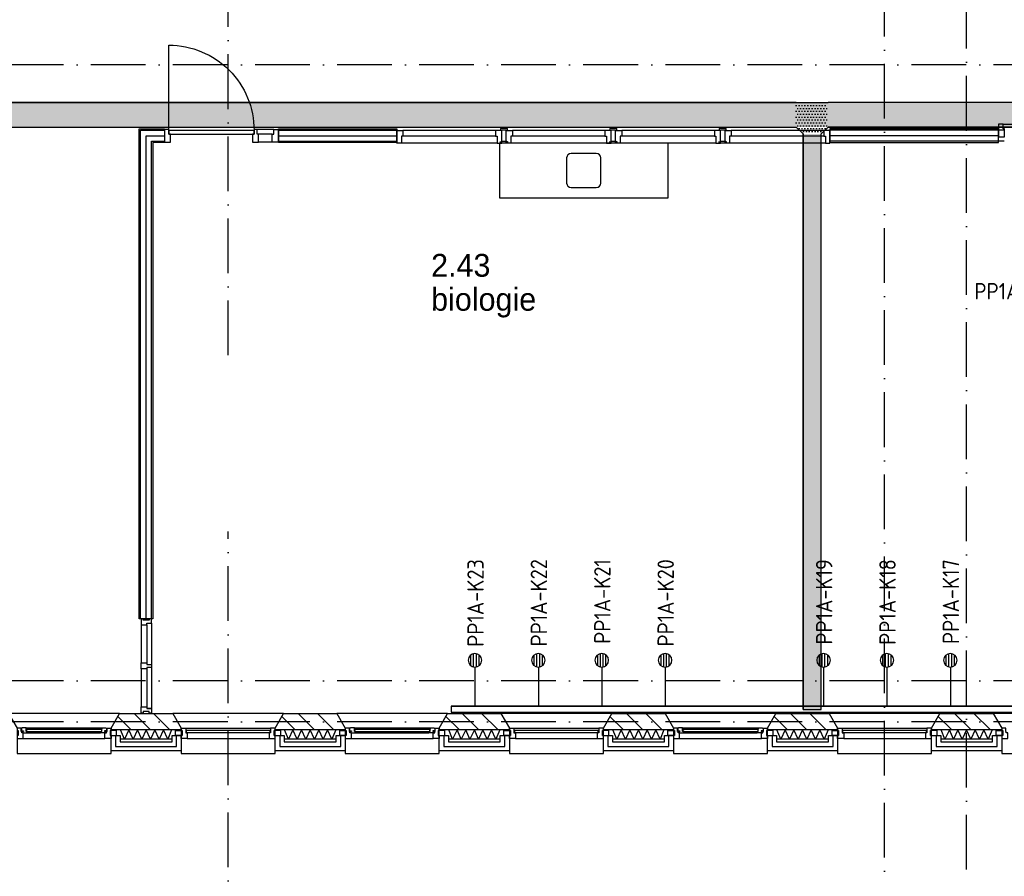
# Model space of a CAD drawing. Header units: millimetres. Extents: x -6587 to 112313, y 244 to 84344.
# Tile 35 of 54: x 39612 to 50412, y 40012 to 49404. Entities that reach past the tile are written whole.
import ezdxf
from ezdxf.enums import TextEntityAlignment as Align

# ---------------------------------------------------------------- set-up
doc = ezdxf.new("R2010")
doc.units = ezdxf.units.MM
doc.header["$LTSCALE"] = 100
doc.linetypes.add('B-SL0', pattern=[100000000.0, 0, -100000000.0])
doc.linetypes.add('DASHDOT', pattern=[9, 6, -1.5, 0, -1.5])
doc.layers.get('0').update_dxf_attribs({"color": 9, "linetype": 'CONTINUOUS'})
for name, color, linetype in [('AL$7----_STRAMIEN', 1, 'DASHDOT'), ('AL21----_BUITENWAND', 4, 'CONTINUOUS'), ('AL21K---_ISOLATIE', 1, 'CONTINUOUS'), ('AL22----_BINNENWAND', 7, 'CONTINUOUS'), ('AL28----_KONSTRUKTIE', 3, 'CONTINUOUS'), ('AL31----_BUITENKOZ', 7, 'CONTINUOUS'), ('AL32----_BINNENKOZ', 7, 'CONTINUOUS'), ('AL32----_DRAAIRICHTING', 1, 'CONTINUOUS'), ('AL66----_TRANSPINST', 7, 'CONTINUOUS'), ('AL74----', 7, 'CONTINUOUS'), ('ALL-----_REFLIJNEN', 8, 'CONTINUOUS'), ('ALXA3---_VOLZWART', 14, 'CONTINUOUS'), ('ALXAB---_PREFABBETON', 1, 'CONTINUOUS'), ('BOUW', 8, 'CONTINUOUS'), ('EA61303-_ARCEER', 1, 'CONTINUOUS'), ('EB6441--_ATTRIB', 2, 'CONTINUOUS'), ('EL61303-_WANDGOOT', 3, 'CONTINUOUS'), ('EL6441--_DATACOM', 3, 'CONTINUOUS'), ('KABELGOOT1', 8, 'CONTINUOUS'), ('LIJN025', 10, 'CONTINUOUS'), ('WANDGOTEN2EA', 3, 'CONTINUOUS')]:
    doc.layers.add(name, color=color, linetype=linetype)
doc.styles.add('1_8', font='iso', dxfattribs={"width": 0.7, "height": 1.8})
doc.styles.add('2_0', font='iso', dxfattribs={"height": 200})
doc.styles.add('BURO-025', font='BUROFONT.shx', dxfattribs={"height": 250})
doc.styles.get("Standard").update_dxf_attribs({"font": 'iso.shx'})
pattern_1 = [(0, (-1717.716, 188607.497), (15.875, 31.75), [0, -31.75])]

# ---------------------------------------------------------------- blocks, each defined once
blk = doc.blocks.new('ES4X2')
for p, q in [((-0.45, 1.4), (-0.45, 2.6)), ((-0.15, 1.27), (-0.15, 2.73)), ((0.15, 1.27), (0.15, 2.73)), ((0.45, 1.4), (0.45, 2.6)), ((0, 1.25), (0, -3))]:
    blk.add_line(p, q)
blk.add_circle((0, 2), 0.75)
at = {"style": '1_8', "flags": 8}
for tag, p in [('NUMMER', (1.25, 3.5)), ('CODE', (-1.25, 3.5))]:
    blk.add_attdef(tag, text='', height=1.8, rotation=90, dxfattribs=at).set_placement(p, align=Align.MIDDLE_LEFT)
blk.add_attdef('M_CODE', text='', height=1.8, dxfattribs=at).set_placement((0, 0), align=Align.MIDDLE_CENTER)
blk = doc.blocks.new('EH100000')
at = {"linetype": 'ByBlock'}
for p, q in [((1, 0.5), (0, 0.5)), ((1, 0.5, 1), (0, 0.5, 1)), ((0, -0.5, 1), (1, -0.5, 1)), ((1, -0.5), (0, -0.5))]:
    blk.add_line(p, q, dxfattribs=at)
at = {"linetype": 'ByBlock', "invisible_edges": 15}
for points in [[(1, -0.5), (0, -0.5), (0, 0.5), (1, 0.5)], [(0, 0.5), (1, 0.5), (1, 0.5, 1), (0, 0.5, 1)], [(0, -0.5, 1), (1, -0.5, 1), (1, -0.5), (0, -0.5)]]:
    blk.add_3dface(points, dxfattribs=at)
at = {"linetype": 'ByBlock', "style": '2_0', "flags": 8}
blk.add_attdef('FUNCTIE', text='', height=0.5, dxfattribs=at).set_placement((0.5, 0), align=Align.MIDDLE)
at = {"linetype": 'ByBlock', "flags": 9}
blk.add_attdef('SCHOT', text='', height=0.5, dxfattribs=at).set_placement((0.5, 0), align=Align.MIDDLE)
blk = doc.blocks.new('EH100005')
blk.add_lwpolyline([(-1, -0.5), (0, -0.5), (0, 0.5), (-1, 0.5)])
at = {"style": '2_0', "flags": 9}
blk.add_attdef('HULPSTUK', text='', height=0.5, dxfattribs=at).set_placement((0, 0), align=Align.MIDDLE)
blk = doc.blocks.new('WANDGOTEN2EA')
at = {"layer": 'EA61303-_ARCEER'}
h = blk.add_hatch(dxfattribs=at)
h.set_pattern_fill('LINE,N', color=256, scale=20, angle=225, style=0)
h.set_pattern_definition([(225, (51664, 41843.5), (44.9013, -44.9013), [])])
edge = h.paths.add_edge_path()
edge.add_line((51664, 41876), (44344, 41876))
edge = h.paths.add_edge_path()
edge.add_line((44344, 41876), (44344, 41811))
edge = h.paths.add_edge_path()
edge.add_line((44344, 41811), (51664, 41811))
edge = h.paths.add_edge_path()
edge.add_line((51664, 41811), (51664, 41876))
at = {"layer": 'EL61303-_WANDGOOT', "yscale": 65, "zscale": 119.9999999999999, "rotation": 180}
for name, p, xscale in [('EH100000', (51664, 41843.5), 7320), ('EH100005', (44344, 41843.5), 119.9999999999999)]:
    blk.add_blockref(name, p, dxfattribs=dict(at, xscale=xscale))
blk = doc.blocks.new('A$C3CED5FD2')
at = {"layer": 'AL74----'}
for p, q in [((0, 600), (0, 0)), ((1850, 600), (0, 600)), ((1850, 0), (1850, 600)), ((737.5, 437.5), (737.5, 162.5)), ((1062.5, 487.5), (787.5, 487.5)), ((1112.5, 162.5), (1112.5, 437.5)), ((787.5, 112.5), (1062.5, 112.5)), ((0, 0), (1850, 0))]:
    blk.add_line(p, q, dxfattribs=at)
for centre, start, end in [((787.5, 437.5), 90, 180), ((1062.5, 437.5), 0, 90), ((787.5, 162.5), 180, 270), ((1062.5, 162.5), 270, 0)]:
    blk.add_arc(centre, 50, start, end, dxfattribs=at)
blk = doc.blocks.new('KG3FEF')
at = {"linetype": 'B-SL0'}
for p, q in [((-175, 135), (-175, -135)), ((175, -135), (175, 135)), ((-100, -210), (100, -210))]:
    blk.add_line(p, q, dxfattribs=at)
at = {"linetype": 'ByBlock'}
for points in [[(-175, 135), (0, 135), (0, 135), (175, 135)], [(-100, -210), (-100, -210), (-175, -135), (-175, -135)], [(175, -135), (175, -135), (100, -210), (100, -210)]]:
    blk.add_lwpolyline(points, dxfattribs=at)
at = {"flags": 3}
blk.add_attdef('HULPSTUK', (0, 0), '', height=1, rotation=270, dxfattribs=at)
blk = doc.blocks.new('A$Cb38f1ce1')
at = {"layer": 'KABELGOOT1'}
h = blk.add_hatch(dxfattribs=at)
h.set_pattern_fill('DOTS', color=256, scale=20, style=0)
h.set_pattern_definition(pattern_1)
h.paths.add_polyline_path([(57568, 41700), (57643, 41625), (57643, 41700)])
h.paths.add_polyline_path([(57643, 41970), (30668, 41970), (30668, 41700), (57643, 41700)])
h = blk.add_hatch(dxfattribs=at)
h.set_pattern_fill('DOTS', color=256, scale=20, style=0)
h.set_pattern_definition(pattern_1)
h.paths.add_polyline_path([(44878, 41700), (44953, 41625), (45153, 41625), (45228, 41700), (45228, 41970), (45053, 41970), (44878, 41970)])
h = blk.add_hatch(dxfattribs=at)
h.set_pattern_fill('DOTS', color=256, scale=20, style=0)
h.set_pattern_definition(pattern_1)
h.paths.add_polyline_path([(45153, 41625), (44953, 41625), (44953, 35314), (45153, 35314)])
at = {"layer": 'AL$7----_STRAMIEN', "color": 1}
blk.add_line((86348, 42380), (750, 42380), dxfattribs=at)
for points in [[(38648, 39197), (38648, 70113)], [(45848, 32791), (45848, 70113)], [(46748, 33559), (46748, 44712)], [(38648, 32684), (38648, 37266)], [(86348, 35630), (1577, 35630)], [(86348, 35180), (750, 35180)]]:
    blk.add_lwpolyline(points, dxfattribs=at)
at = {"layer": 'AL21----_BUITENWAND', "color": 8}
for p, q in [((37363, 34860), (37363, 35029)), ((37363, 35029), (37463, 35029)), ((37463, 35029), (37463, 34960)), ((38033, 34960), (38033, 35029)), ((38033, 35029), (38133, 35029)), ((38133, 35029), (38133, 34860)), ((39163, 34860), (39163, 35029)), ((39163, 35029), (39263, 35029)), ((39263, 35029), (39263, 34960)), ((39833, 34960), (39833, 35029)), ((39833, 35029), (39933, 35029)), ((39933, 35029), (39933, 34860)), ((40963, 34860), (40963, 35029)), ((40963, 35029), (41063, 35029)), ((41063, 35029), (41063, 34960)), ((41633, 34960), (41633, 35029)), ((41633, 35029), (41733, 35029)), ((41733, 35029), (41733, 34860)), ((42763, 34860), (42763, 35029)), ((42763, 35029), (42863, 35029)), ((42863, 35029), (42863, 34960)), ((43433, 34960), (43433, 35029)), ((43433, 35029), (43533, 35029)), ((43533, 35029), (43533, 34860)), ((44563, 34860), (44563, 35029)), ((44563, 35029), (44663, 35029)), ((44663, 35029), (44663, 34960)), ((45233, 34960), (45233, 35029)), ((45233, 35029), (45333, 35029)), ((45333, 35029), (45333, 34860)), ((46363, 34860), (46363, 35029)), ((46363, 35029), (46463, 35029)), ((46463, 35029), (46463, 34960)), ((47033, 34960), (47033, 35029)), ((47033, 35029), (47133, 35029)), ((47133, 35029), (47133, 34860)), ((37463, 34960), (38033, 34960)), ((39263, 34960), (39833, 34960)), ((41063, 34960), (41633, 34960)), ((42863, 34960), (43433, 34960)), ((44663, 34960), (45233, 34960)), ((46463, 34960), (47033, 34960)), ((38133, 34860), (37363, 34860)), ((39933, 34860), (39163, 34860)), ((41733, 34860), (40963, 34860)), ((43533, 34860), (42763, 34860)), ((45333, 34860), (44563, 34860)), ((47133, 34860), (46363, 34860))]:
    blk.add_line(p, q, dxfattribs=at)
at = {"layer": 'AL21K---_ISOLATIE', "color": 8, "linetype": 'Continuous'}
for p, q in [((38033, 35090), (37463, 35090)), ((37510, 34990), (37467, 35090)), ((37558, 35090), (37510, 34990)), ((37605, 34990), (37558, 35090)), ((37653, 35090), (37605, 34990)), ((37700, 34990), (37653, 35090)), ((37748, 35090), (37700, 34990)), ((37795, 34990), (37748, 35090)), ((37843, 35090), (37795, 34990)), ((37890, 34990), (37843, 35090)), ((37938, 35090), (37890, 34990)), ((37985, 34990), (37938, 35090)), ((38028, 35090), (37985, 34990)), ((39833, 35090), (39263, 35090)), ((39310, 34990), (39267, 35090)), ((39358, 35090), (39310, 34990)), ((39405, 34990), (39358, 35090)), ((39453, 35090), (39405, 34990)), ((39500, 34990), (39453, 35090)), ((39548, 35090), (39500, 34990)), ((39595, 34990), (39548, 35090)), ((39643, 35090), (39595, 34990)), ((39690, 34990), (39643, 35090)), ((39738, 35090), (39690, 34990)), ((39785, 34990), (39738, 35090)), ((39828, 35090), (39785, 34990)), ((41633, 35090), (41063, 35090)), ((41110, 34990), (41067, 35090)), ((41158, 35090), (41110, 34990)), ((41205, 34990), (41158, 35090)), ((41253, 35090), (41205, 34990)), ((41300, 34990), (41253, 35090)), ((41348, 35090), (41300, 34990)), ((41395, 34990), (41348, 35090)), ((41443, 35090), (41395, 34990)), ((41490, 34990), (41443, 35090)), ((41538, 35090), (41490, 34990)), ((41585, 34990), (41538, 35090)), ((41628, 35090), (41585, 34990)), ((43433, 35090), (42863, 35090)), ((42910, 34990), (42867, 35090)), ((42958, 35090), (42910, 34990)), ((43005, 34990), (42958, 35090)), ((43053, 35090), (43005, 34990)), ((43100, 34990), (43053, 35090)), ((43148, 35090), (43100, 34990)), ((43195, 34990), (43148, 35090)), ((43243, 35090), (43195, 34990)), ((43290, 34990), (43243, 35090)), ((43338, 35090), (43290, 34990)), ((43385, 34990), (43338, 35090)), ((43428, 35090), (43385, 34990)), ((45233, 35090), (44663, 35090)), ((44710, 34990), (44667, 35090)), ((44758, 35090), (44710, 34990)), ((44805, 34990), (44758, 35090)), ((44853, 35090), (44805, 34990)), ((44900, 34990), (44853, 35090)), ((44948, 35090), (44900, 34990)), ((44995, 34990), (44948, 35090)), ((45043, 35090), (44995, 34990)), ((45090, 34990), (45043, 35090)), ((45138, 35090), (45090, 34990)), ((45185, 34990), (45138, 35090)), ((45228, 35090), (45185, 34990)), ((47033, 35090), (46463, 35090)), ((46510, 34990), (46467, 35090)), ((46558, 35090), (46510, 34990)), ((46605, 34990), (46558, 35090)), ((46653, 35090), (46605, 34990)), ((46700, 34990), (46653, 35090)), ((46748, 35090), (46700, 34990)), ((46795, 34990), (46748, 35090)), ((46843, 35090), (46795, 34990)), ((46890, 34990), (46843, 35090)), ((46938, 35090), (46890, 34990)), ((46985, 34990), (46938, 35090)), ((47028, 35090), (46985, 34990)), ((38033, 34990), (37463, 34990)), ((39833, 34990), (39263, 34990)), ((41633, 34990), (41063, 34990)), ((43433, 34990), (42863, 34990)), ((45233, 34990), (44663, 34990)), ((47033, 34990), (46463, 34990))]:
    blk.add_line(p, q, dxfattribs=at)
at = {"layer": 'AL22----_BINNENWAND', "color": 8}
for p, q in [((37673, 36309), (37673, 41680)), ((37673, 41680), (37948, 41680)), ((37948, 41680), (37948, 41530)), ((39199, 41680), (40498, 41680)), ((39199, 41530), (39199, 41680)), ((40498, 41680), (40498, 41530)), ((47097, 41680), (45248, 41680)), ((45248, 41680), (45248, 41530)), ((37948, 41530), (37823, 41530)), ((37823, 41530), (37823, 36309)), ((40498, 41530), (39199, 41530)), ((45248, 41530), (47097, 41530)), ((37823, 36309), (37673, 36309))]:
    blk.add_line(p, q, dxfattribs=at)
at = {"layer": 'AL22----_BINNENWAND', "color": 8, "linetype": 'Continuous'}
for p, q in [((37688, 36309), (37688, 41665)), ((37688, 41665), (37948, 41665)), ((39199, 41665), (40498, 41665)), ((47158, 41665), (45248, 41665)), ((47097, 41665), (45248, 41665)), ((37808, 36309), (37808, 41545)), ((37808, 41545), (37948, 41545)), ((39199, 41545), (40498, 41545)), ((47158, 41545), (45248, 41545)), ((47097, 41545), (45248, 41545))]:
    blk.add_line(p, q, dxfattribs=at)
at = {"layer": 'AL28----_KONSTRUKTIE', "color": 8}
for p, q in [((37363, 35110), (37455, 35270)), ((37455, 35270), (38040, 35270)), ((38040, 35270), (38133, 35110)), ((39163, 35110), (39255, 35270)), ((39255, 35270), (39840, 35270)), ((39840, 35270), (39933, 35110)), ((40963, 35110), (41055, 35270)), ((41055, 35270), (41640, 35270)), ((41640, 35270), (41733, 35110)), ((42763, 35110), (42855, 35270)), ((42855, 35270), (43440, 35270)), ((43440, 35270), (43533, 35110)), ((44563, 35110), (44655, 35270)), ((44655, 35270), (45240, 35270)), ((45240, 35270), (45333, 35110)), ((46363, 35110), (46455, 35270)), ((46455, 35270), (47040, 35270)), ((47040, 35270), (47133, 35110)), ((37363, 35090), (37363, 35110)), ((38133, 35110), (38133, 35090)), ((39163, 35090), (39163, 35110)), ((39933, 35110), (39933, 35090)), ((40963, 35090), (40963, 35110)), ((41733, 35110), (41733, 35090)), ((42763, 35090), (42763, 35110)), ((43533, 35110), (43533, 35090)), ((44563, 35090), (44563, 35110)), ((45333, 35110), (45333, 35090)), ((46363, 35090), (46363, 35110)), ((47133, 35110), (47133, 35090)), ((38133, 35090), (37363, 35090)), ((39933, 35090), (39163, 35090)), ((41733, 35090), (40963, 35090)), ((43533, 35090), (42763, 35090)), ((45333, 35090), (44563, 35090)), ((47133, 35090), (46363, 35090))]:
    blk.add_line(p, q, dxfattribs=at)
at = {"layer": 'AL31----_BUITENKOZ', "color": 8}
for points in [[(37363, 35110), (37455, 35270), (36240, 35270), (36333, 35110), (36333, 34830), (37363, 34830)], [(39163, 35110), (39255, 35270), (38040, 35270), (38133, 35110), (38133, 34830), (39163, 34830)], [(40963, 35110), (41055, 35270), (39840, 35270), (39933, 35110), (39933, 34830), (40963, 34830)], [(42763, 35110), (42855, 35270), (41640, 35270), (41733, 35110), (41733, 34830), (42763, 34830)], [(44563, 35110), (44655, 35270), (43440, 35270), (43533, 35110), (43533, 34830), (44563, 34830)], [(46363, 35110), (46455, 35270), (45240, 35270), (45333, 35110), (45333, 34830), (46363, 34830)], [(48163, 35110), (48255, 35270), (47040, 35270), (47133, 35110), (47133, 34830), (48163, 34830)], [(36333, 35110), (36333, 35085), (36343, 35085), (36343, 35029), (36333, 35029), (36333, 34996), (36400, 34996), (36400, 35059), (36383, 35059), (36383, 35074), (36377, 35074), (36377, 35110)], [(36389, 35113), (36387, 35109), (36380, 35109), (36380, 35079), (36402, 35079), (36402, 35074), (36394, 35074), (36394, 35059), (36400, 35059), (36447, 35059), (36449, 35072), (36432, 35072), (36432, 35113)], [(36432, 35111), (36432, 35097), (36449, 35097), (36449, 35111)], [(37306, 35113), (37308, 35109), (37315, 35109), (37315, 35079), (37293, 35079), (37293, 35074), (37301, 35074), (37301, 35059), (37296, 35059), (37249, 35059), (37246, 35072), (37263, 35072), (37263, 35113)], [(37263, 35111), (37263, 35097), (37246, 35097), (37246, 35111)], [(37363, 35110), (37363, 35085), (37353, 35085), (37353, 35029), (37363, 35029), (37363, 34996), (37296, 34996), (37296, 35059), (37313, 35059), (37313, 35074), (37319, 35074), (37319, 35110)], [(39933, 35110), (39933, 35085), (39943, 35085), (39943, 35029), (39933, 35029), (39933, 34996), (40000, 34996), (40000, 35059), (39983, 35059), (39983, 35074), (39977, 35074), (39977, 35110)], [(39989, 35113), (39987, 35109), (39980, 35109), (39980, 35079), (40002, 35079), (40002, 35074), (39994, 35074), (39994, 35059), (40000, 35059), (40047, 35059), (40049, 35072), (40032, 35072), (40032, 35113)], [(40032, 35111), (40032, 35097), (40049, 35097), (40049, 35111)], [(40906, 35113), (40908, 35109), (40915, 35109), (40915, 35079), (40893, 35079), (40893, 35074), (40901, 35074), (40901, 35059), (40896, 35059), (40849, 35059), (40846, 35072), (40863, 35072), (40863, 35113)], [(40863, 35111), (40863, 35097), (40846, 35097), (40846, 35111)], [(40963, 35110), (40963, 35085), (40953, 35085), (40953, 35029), (40963, 35029), (40963, 34996), (40896, 34996), (40896, 35059), (40913, 35059), (40913, 35074), (40919, 35074), (40919, 35110)], [(43533, 35110), (43533, 35085), (43543, 35085), (43543, 35029), (43533, 35029), (43533, 34996), (43600, 34996), (43600, 35059), (43583, 35059), (43583, 35074), (43577, 35074), (43577, 35110)], [(43589, 35113), (43587, 35109), (43580, 35109), (43580, 35079), (43602, 35079), (43602, 35074), (43594, 35074), (43594, 35059), (43600, 35059), (43647, 35059), (43649, 35072), (43632, 35072), (43632, 35113)], [(43632, 35111), (43632, 35097), (43649, 35097), (43649, 35111)], [(44506, 35113), (44508, 35109), (44515, 35109), (44515, 35079), (44493, 35079), (44493, 35074), (44501, 35074), (44501, 35059), (44496, 35059), (44449, 35059), (44446, 35072), (44463, 35072), (44463, 35113)], [(44463, 35111), (44463, 35097), (44446, 35097), (44446, 35111)], [(44563, 35110), (44563, 35085), (44553, 35085), (44553, 35029), (44563, 35029), (44563, 34996), (44496, 34996), (44496, 35059), (44513, 35059), (44513, 35074), (44519, 35074), (44519, 35110)], [(47133, 35110), (47133, 35085), (47143, 35085), (47143, 35029), (47133, 35029), (47133, 34996), (47200, 34996), (47200, 35059), (47183, 35059), (47183, 35074), (47177, 35074), (47177, 35110)], [(37353, 35085), (37353, 35029), (37424, 35029), (37424, 35085)], [(38143, 35085), (38143, 35029), (38072, 35029), (38072, 35085)], [(39153, 35085), (39153, 35029), (39224, 35029), (39224, 35085)], [(39943, 35085), (39943, 35029), (39872, 35029), (39872, 35085)], [(40953, 35085), (40953, 35029), (41024, 35029), (41024, 35085)], [(41743, 35085), (41743, 35029), (41672, 35029), (41672, 35085)], [(42753, 35085), (42753, 35029), (42824, 35029), (42824, 35085)], [(43543, 35085), (43543, 35029), (43472, 35029), (43472, 35085)], [(44553, 35085), (44553, 35029), (44624, 35029), (44624, 35085)], [(45343, 35085), (45343, 35029), (45272, 35029), (45272, 35085)], [(46353, 35085), (46353, 35029), (46424, 35029), (46424, 35085)], [(47143, 35085), (47143, 35029), (47072, 35029), (47072, 35085)]]:
    blk.add_lwpolyline(points, close=True, dxfattribs=at)
for points in [[(36432, 35113), (37263, 35113)], [(38183, 35110), (39113, 35110)], [(40032, 35113), (40863, 35113)], [(41783, 35110), (42713, 35110)], [(43632, 35113), (44463, 35113)], [(45383, 35110), (46313, 35110)], [(36400, 34996), (37296, 34996)], [(36447, 35059), (37249, 35059)], [(38200, 34996), (39096, 34996)], [(40000, 34996), (40896, 34996)], [(40047, 35059), (40849, 35059)], [(41800, 34996), (42696, 34996)], [(43600, 34996), (44496, 34996)], [(43647, 35059), (44449, 35059)], [(45400, 34996), (46296, 34996)]]:
    blk.add_lwpolyline(points, dxfattribs=at)
at = {"layer": 'AL31----_BUITENKOZ', "color": 8, "linetype": 'Continuous'}
for points in [[(38183, 35110), (38183, 35110), (38183, 35059), (38200, 35059), (38200, 34996), (38200, 34996), (38200, 34996), (38200, 34996), (38200, 34996), (38133, 34996), (38133, 35029), (38143, 35029), (38143, 35085), (38133, 35085), (38133, 35085), (38133, 35110)], [(39113, 35110), (39113, 35110), (39113, 35059), (39096, 35059), (39096, 34996), (39096, 34996), (39096, 34996), (39096, 34996), (39096, 34996), (39163, 34996), (39163, 35029), (39153, 35029), (39153, 35085), (39163, 35085), (39163, 35085), (39163, 35110)], [(41783, 35110), (41783, 35110), (41783, 35059), (41800, 35059), (41800, 34996), (41800, 34996), (41800, 34996), (41800, 34996), (41800, 34996), (41733, 34996), (41733, 35029), (41743, 35029), (41743, 35085), (41733, 35085), (41733, 35085), (41733, 35110)], [(42713, 35110), (42713, 35110), (42713, 35059), (42696, 35059), (42696, 34996), (42696, 34996), (42696, 34996), (42696, 34996), (42696, 34996), (42763, 34996), (42763, 35029), (42753, 35029), (42753, 35085), (42763, 35085), (42763, 35085), (42763, 35110)], [(45383, 35110), (45383, 35110), (45383, 35059), (45400, 35059), (45400, 34996), (45400, 34996), (45400, 34996), (45400, 34996), (45400, 34996), (45333, 34996), (45333, 35029), (45343, 35029), (45343, 35085), (45333, 35085), (45333, 35085), (45333, 35110)], [(46313, 35110), (46313, 35110), (46313, 35059), (46296, 35059), (46296, 34996), (46296, 34996), (46296, 34996), (46296, 34996), (46296, 34996), (46363, 34996), (46363, 35029), (46353, 35029), (46353, 35085), (46363, 35085), (46363, 35085), (46363, 35110)], [(36434, 35095), (36434, 35074), (37261, 35074), (37261, 35095)], [(38188, 35084), (38188, 35063), (39108, 35063), (39108, 35084)], [(40034, 35095), (40034, 35074), (40861, 35074), (40861, 35095)], [(41788, 35084), (41788, 35063), (42708, 35063), (42708, 35084)], [(43634, 35095), (43634, 35074), (44461, 35074), (44461, 35095)], [(45388, 35084), (45388, 35063), (46308, 35063), (46308, 35084)]]:
    blk.add_lwpolyline(points, close=True, dxfattribs=at)
at = {"layer": 'AL32----_BINNENKOZ', "color": 8}
blk.add_line((37806, 35325), (37755, 35325), dxfattribs=at)
for points in [[(38015, 41623), (37998, 41623), (37998, 41674), (37948, 41674), (37948, 41535), (38015, 41535)], [(38932, 41623), (38932, 41663), (37998, 41663), (37998, 41623)], [(39132, 41623), (39149, 41623), (39149, 41674), (39199, 41674), (39199, 41535), (39132, 41535)]]:
    blk.add_lwpolyline(points, close=True, dxfattribs=at)
for points in [[(38965, 41674), (38932, 41674), (38932, 41623), (38915, 41623), (38915, 41535), (38982, 41535), (38982, 41623), (38965, 41623), (38965, 41674), (38932, 41674)], [(39149, 41674), (38965, 41674)], [(39132, 41623), (38982, 41623)], [(40498, 41523), (40498, 41662), (40565, 41662), (40565, 41599), (40548, 41599), (40548, 41523), (40498, 41523)], [(41581, 41662), (40565, 41662)], [(41581, 41599), (40565, 41599)], [(41648, 41523), (41648, 41662), (41581, 41662), (41581, 41599), (41598, 41599), (41598, 41523), (41648, 41523)], [(41698, 41667), (41710, 41667), (41710, 41685), (41648, 41685), (41635, 41685), (41635, 41667)], [(41698, 41662), (41698, 41667), (41648, 41667), (41648, 41662)], [(41698, 41523), (41698, 41662), (41765, 41662), (41765, 41599), (41748, 41599), (41748, 41523), (41698, 41523)], [(42781, 41662), (41765, 41662)], [(42781, 41599), (41765, 41599)], [(42848, 41523), (42848, 41662), (42781, 41662), (42781, 41599), (42798, 41599), (42798, 41523), (42848, 41523)], [(42898, 41667), (42910, 41667), (42910, 41685), (42848, 41685), (42835, 41685), (42835, 41667)], [(42898, 41662), (42898, 41667), (42848, 41667), (42848, 41662)], [(42898, 41523), (42898, 41662), (42965, 41662), (42965, 41599), (42948, 41599), (42948, 41523), (42898, 41523)], [(43981, 41662), (42965, 41662)], [(43981, 41599), (42965, 41599)], [(44048, 41523), (44048, 41662), (43981, 41662), (43981, 41599), (43998, 41599), (43998, 41523), (44048, 41523)], [(44098, 41667), (44110, 41667), (44110, 41685), (44048, 41685), (44035, 41685), (44035, 41667)], [(44098, 41662), (44098, 41667), (44048, 41667), (44048, 41662)], [(44098, 41523), (44098, 41662), (44165, 41662), (44165, 41599), (44148, 41599), (44148, 41523), (44098, 41523)], [(45181, 41662), (44165, 41662)], [(45181, 41599), (44165, 41599)], [(45248, 41523), (45248, 41662), (45181, 41662), (45181, 41599), (45198, 41599), (45198, 41523), (45248, 41523)], [(39132, 41535), (38982, 41535)], [(41598, 41523), (40548, 41523)], [(41698, 41542), (41710, 41542), (41710, 41524), (41648, 41524), (41635, 41524), (41635, 41542)], [(41698, 41548), (41698, 41542), (41648, 41542), (41648, 41548)], [(42798, 41523), (41748, 41523)], [(42898, 41542), (42910, 41542), (42910, 41524), (42848, 41524), (42835, 41524), (42835, 41542)], [(42898, 41548), (42898, 41542), (42848, 41542), (42848, 41548)], [(43998, 41523), (42948, 41523)], [(44098, 41542), (44110, 41542), (44110, 41524), (44048, 41524), (44035, 41524), (44035, 41542)], [(44098, 41548), (44098, 41542), (44048, 41542), (44048, 41548)], [(45198, 41523), (44148, 41523)], [(37806, 36309), (37781, 36309), (37781, 36293), (37714, 36293), (37714, 36309), (37692, 36309), (37692, 36242), (37755, 36242), (37755, 36259), (37806, 36259), (37806, 36309)], [(37692, 36242), (37692, 35826)], [(37692, 36242), (37692, 35826)], [(37755, 36242), (37755, 35826)], [(37806, 36259), (37806, 35809)], [(37806, 35776), (37755, 35776), (37755, 35759), (37692, 35759), (37692, 35826), (37755, 35826), (37755, 35809), (37806, 35809), (37806, 35776)], [(37692, 35758), (37692, 35342)], [(37755, 35758), (37755, 35342)], [(37806, 35775), (37806, 35325)], [(37806, 35275), (37781, 35275), (37781, 35291), (37714, 35291), (37714, 35275), (37692, 35275), (37692, 35342), (37755, 35342), (37755, 35325), (37806, 35325), (37806, 35275)]]:
    blk.add_lwpolyline(points, dxfattribs=at)
at = {"layer": 'AL32----_DRAAIRICHTING', "color": 8}
blk.add_lwpolyline([(37998, 41663), (37998, 42597, -0.414214), (38932, 41663, -0.414214)], format="xyb", dxfattribs=at)
blk.add_lwpolyline([(47147, 41731), (47331, 41731)], dxfattribs=at)
at = {"layer": 'AL66----_TRANSPINST', "color": 8, "linetype": 'Continuous'}
blk.add_line((47097, 41530), (47097, 41680), dxfattribs=at)
blk.add_lwpolyline([(47164, 41680), (47147, 41680), (47147, 41731), (47097, 41731), (47097, 41592), (47164, 41592)], close=True, dxfattribs=at)
at = {"layer": 'ALL-----_REFLIJNEN', "color": 8, "linetype": 'Continuous'}
for p, q in [((37748, 36309), (37748, 41605)), ((37748, 41605), (37948, 41605)), ((39199, 41605), (40498, 41605)), ((47097, 41605), (45248, 41605)), ((37413, 35029), (37413, 34910)), ((38083, 34910), (38083, 35029)), ((39213, 35029), (39213, 34910)), ((39883, 34910), (39883, 35029)), ((41013, 35029), (41013, 34910)), ((41683, 34910), (41683, 35029)), ((42813, 35029), (42813, 34910)), ((43483, 34910), (43483, 35029)), ((44613, 35029), (44613, 34910)), ((45283, 34910), (45283, 35029)), ((46413, 35029), (46413, 34910)), ((47083, 34910), (47083, 35029)), ((37413, 34910), (38083, 34910)), ((39213, 34910), (39883, 34910)), ((41013, 34910), (41683, 34910)), ((42813, 34910), (43483, 34910)), ((44613, 34910), (45283, 34910)), ((46413, 34910), (47083, 34910))]:
    blk.add_line(p, q, dxfattribs=at)
at = {"layer": 'ALXA3---_VOLZWART', "color": 8}
for p, q in [((37413, 35029), (37413, 34910)), ((38083, 34910), (38083, 35029)), ((39213, 35029), (39213, 34910)), ((39883, 34910), (39883, 35029)), ((41013, 35029), (41013, 34910)), ((41683, 34910), (41683, 35029)), ((42813, 35029), (42813, 34910)), ((43483, 34910), (43483, 35029)), ((44613, 35029), (44613, 34910)), ((45283, 34910), (45283, 35029)), ((46413, 35029), (46413, 34910)), ((47083, 34910), (47083, 35029)), ((37413, 34910), (38083, 34910)), ((39213, 34910), (39883, 34910)), ((41013, 34910), (41683, 34910)), ((42813, 34910), (43483, 34910)), ((44613, 34910), (45283, 34910)), ((46413, 34910), (47083, 34910))]:
    blk.add_line(p, q, dxfattribs=at)
at = {"layer": 'ALXAB---_PREFABBETON', "color": 8}
for p, q in [((37584, 35090), (37436, 35238)), ((37796, 35090), (37616, 35270)), ((38008, 35090), (37828, 35270)), ((39384, 35090), (39236, 35238)), ((39596, 35090), (39416, 35270)), ((39808, 35090), (39628, 35270)), ((41184, 35090), (41036, 35238)), ((41396, 35090), (41216, 35270)), ((41608, 35090), (41428, 35270)), ((42984, 35090), (42836, 35238)), ((43196, 35090), (43016, 35270)), ((43408, 35090), (43228, 35270)), ((44784, 35090), (44636, 35238)), ((44996, 35090), (44816, 35270)), ((45208, 35090), (45028, 35270)), ((46584, 35090), (46436, 35238)), ((46796, 35090), (46616, 35270)), ((47008, 35090), (46828, 35270)), ((37372, 35090), (37363, 35099)), ((39172, 35090), (39163, 35099)), ((40972, 35090), (40963, 35099)), ((42772, 35090), (42763, 35099)), ((44572, 35090), (44563, 35099)), ((46372, 35090), (46363, 35099))]:
    blk.add_line(p, q, dxfattribs=at)
at = {"layer": 'AL74----'}
blk.add_blockref('A$C3CED5FD2', (41623, 40923), dxfattribs=at)
at = {"layer": 'KABELGOOT1', "zscale": 60}
for name, p, xscale, yscale, rotation in [('EH100000', (44878, 41835, 3650), 10553, 270, 180), ('EH100000', (45053, 41625, 3650), 6310.999999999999, 200, 270), ('EH100005', (45053, 35314, 3650), 60, 200, 270)]:
    blk.add_blockref(name, p, dxfattribs=dict(at, xscale=xscale, yscale=yscale, rotation=rotation))
at = {"layer": 'KABELGOOT1'}
blk.add_blockref('KG3FEF', (45053, 41835, 3650), dxfattribs=at)
at = {"layer": 'KABELGOOT1', "xscale": 12339.99999999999, "yscale": 270, "zscale": 60}
blk.add_blockref('EH100000', (45228, 41835, 3650), dxfattribs=at)
at = {"layer": 'BOUW', "style": 'BURO-025'}
for s, p in [('2.43', (40874, 40059)), ('biologie', (40874, 39686))]:
    blk.add_text(s, height=250, dxfattribs=at).set_placement(p)

msp = doc.modelspace()

# ---------------------------------------------------------------- block references
at = {"layer": 'EL6441--_DATACOM'}
ref = msp.add_blockref('ES4X2', (51354, 46428), dxfattribs=dict(at, xscale=-100, yscale=100, zscale=100, rotation=90.00000000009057))
ref.add_attrib('CODE', 'PP1A-K15', dxfattribs={"layer": 'EB6441--_ATTRIB', "color": 1, "height": 180, "style": '1_8', "flags": 8}).set_placement((50084, 46427), align=Align.MIDDLE_LEFT)
ref = msp.add_blockref('ES4X2', (44606, 42180), dxfattribs=dict(at, xscale=-100, yscale=100, zscale=100))
ref.add_attrib('CODE', 'PP1A-K23', dxfattribs={"layer": 'EB6441--_ATTRIB', "color": 1, "height": 180, "rotation": 90, "style": '1_8', "flags": 8}).set_placement((44612, 43489), align=Align.MIDDLE_RIGHT)
ref = msp.add_blockref('ES4X2', (45301, 42180), dxfattribs=dict(at, xscale=-100, yscale=100, zscale=100))
ref.add_attrib('CODE', 'PP1A-K22', dxfattribs={"layer": 'EB6441--_ATTRIB', "color": 1, "height": 180, "rotation": 90, "style": '1_8', "flags": 8}).set_placement((45307, 43489), align=Align.MIDDLE_RIGHT)
ref = msp.add_blockref('ES4X2', (45997, 42180), dxfattribs=dict(at, xscale=-100, yscale=100, zscale=100))
ref.add_attrib('CODE', 'PP1A-K21', dxfattribs={"layer": 'EB6441--_ATTRIB', "color": 1, "height": 180, "rotation": 90, "style": '1_8', "flags": 8}).set_placement((46003, 43489), align=Align.MIDDLE_RIGHT)
ref = msp.add_blockref('ES4X2', (46692, 42180), dxfattribs=dict(at, xscale=-100, yscale=100, zscale=100))
ref.add_attrib('CODE', 'PP1A-K20', dxfattribs={"layer": 'EB6441--_ATTRIB', "color": 1, "height": 180, "rotation": 90, "style": '1_8', "flags": 8}).set_placement((46698, 43489), align=Align.MIDDLE_RIGHT)
ref = msp.add_blockref('ES4X2', (48430, 42180), dxfattribs=dict(at, xscale=-100, yscale=100, zscale=100))
ref.add_attrib('CODE', 'PP1A-K19', dxfattribs={"layer": 'EB6441--_ATTRIB', "color": 1, "height": 180, "rotation": 90, "style": '1_8', "flags": 8}).set_placement((48436, 43489), align=Align.MIDDLE_RIGHT)
ref = msp.add_blockref('ES4X2', (49125, 42180), dxfattribs=dict(at, xscale=-100, yscale=100, zscale=100))
ref.add_attrib('CODE', 'PP1A-K18', dxfattribs={"layer": 'EB6441--_ATTRIB', "color": 1, "height": 180, "rotation": 90, "style": '1_8', "flags": 8}).set_placement((49131, 43489), align=Align.MIDDLE_RIGHT)
ref = msp.add_blockref('ES4X2', (49820, 42180), dxfattribs=dict(at, xscale=-100, yscale=100, zscale=100))
ref.add_attrib('CODE', 'PP1A-K17', dxfattribs={"layer": 'EB6441--_ATTRIB', "color": 1, "height": 180, "rotation": 90, "style": '1_8', "flags": 8}).set_placement((49826, 43489), align=Align.MIDDLE_RIGHT)
at = {"layer": 'LIJN025'}
msp.add_blockref('A$Cb38f1ce1', (3251, 6527), dxfattribs=at)
at = {"layer": 'WANDGOTEN2EA'}
msp.add_blockref('WANDGOTEN2EA', (0, 0), dxfattribs=at)

doc.saveas('drawing.dxf')
